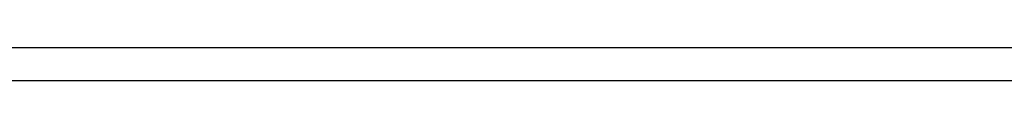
# Model space of a CAD drawing. Header units: millimetres. Extents: x 4299.919 to 4300.139, y 1855.893 to 1856.022.
# Tile 3 of 6: x 4299.979115 to 4299.996264, y 1855.91265 to 1855.913227. Entities that reach past the tile are written whole.
import ezdxf

# ---------------------------------------------------------------- set-up
doc = ezdxf.new("R2010")
doc.units = ezdxf.units.MM
doc.layers.add('SANINDUSA', color=3, linetype='Continuous')

msp = doc.modelspace()

# ---------------------------------------------------------------- linework, layer by layer
at = {"layer": 'SANINDUSA'}
for p, q in [((4299.977537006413, 1855.913226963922), (4299.99849200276, 1855.913226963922)), ((4299.978537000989, 1855.912649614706), (4299.997492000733, 1855.912649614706))]:
    msp.add_line(p, q, dxfattribs=at)

doc.saveas('drawing.dxf')
